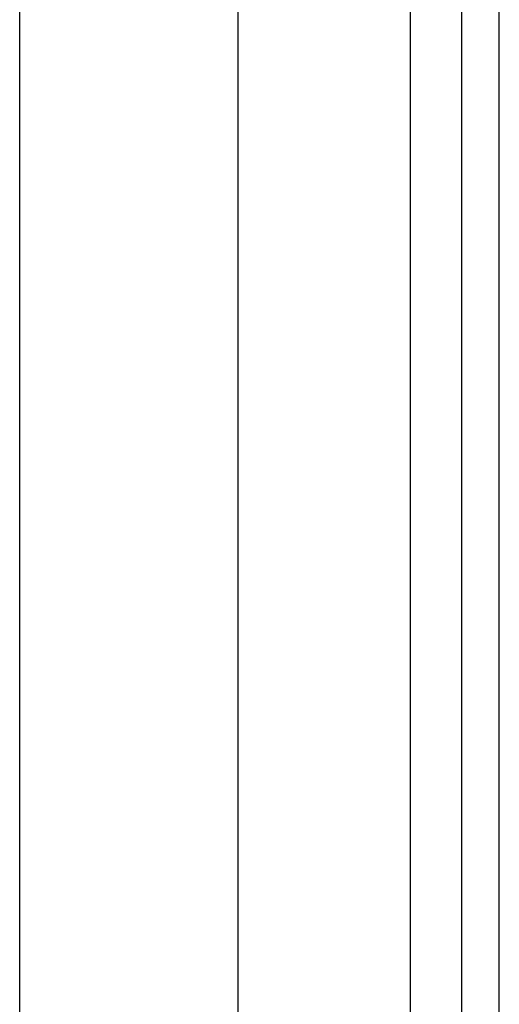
# Model space of a CAD drawing. Header units: inches. Extents: x 10 to 196, y 10 to 109.
# Tile 53 of 239: x 33.398 to 34.264, y 24.537 to 26.315. Entities that reach past the tile are written whole.
import ezdxf

# ---------------------------------------------------------------- set-up
doc = ezdxf.new("R2010")
doc.units = ezdxf.units.IN
doc.header["$MEASUREMENT"] = 0
doc.layers.add('Visible Edges(ANSI)', color=7, linetype='Continuous', lineweight=25)
doc.layers.add('Visible Tangent Edges(ANSI)', color=7, linetype='Continuous', lineweight=25)

msp = doc.modelspace()

# ---------------------------------------------------------------- linework, layer by layer
at = {"layer": 'Visible Edges(ANSI)'}
for p, q in [((33.3976, 22.129), (33.3976, 38.3581)), ((33.7913, 37.544), (33.7913, 22.943)), ((34.1957, 37.201), (34.1957, 23.286)), ((34.2637, 23.286), (34.2637, 37.201))]:
    msp.add_line(p, q, dxfattribs=at)
at = {"layer": 'Visible Tangent Edges(ANSI)'}
msp.add_line((34.1027, 37.2724), (34.1027, 23.2147), dxfattribs=at)

doc.saveas('drawing.dxf')
